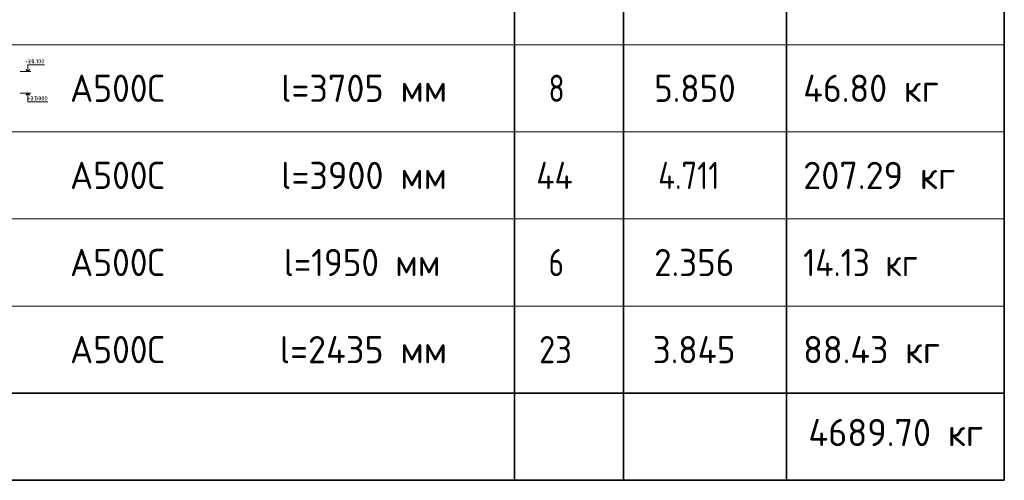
# Model space of a CAD drawing. Header units: metres. Extents: x -38 to 107, y -15 to 21.
# Tile 85 of 167: x 77.37 to 86.42, y -0.33 to 3.9. Entities that reach past the tile are written whole.
import ezdxf

# ---------------------------------------------------------------- set-up
doc = ezdxf.new("R2010")
doc.units = ezdxf.units.M
doc.layers.add('XR$4$Текст_ примечание', color=7, linetype='Continuous', lineweight=13)
doc.styles.add('ISOCPEUR', font='txt')

# ---------------------------------------------------------------- blocks, each defined once
blk = doc.blocks.new('СЛОЖНЫЙ_ОБЪЕКТ_28')
at = {"color": 7, "linetype": 'Continuous', "lineweight": 13, "transparency": 33554687}
blk.add_line((77.4767, 3.2276), (77.3767, 3.2276), dxfattribs=at)
at = {"color": 7, "linetype": 'Continuous', "lineweight": 35, "transparency": 33554687}
blk.add_lwpolyline([(77.4286, 3.2094), (77.4467, 3.2276), (77.4649, 3.2094)], dxfattribs=at)
at = {"color": 7, "linetype": 'Continuous', "lineweight": 13, "transparency": 33554687}
blk.add_lwpolyline([(77.4467, 3.2276), (77.4467, 3.1466), (77.6002, 3.1466)], dxfattribs=at)
blk = doc.blocks.new('СЛОЖНЫЙ_ОБЪЕКТ_29')
at = {"color": 7, "linetype": 'Continuous', "lineweight": 13, "transparency": 33554687}
blk.add_line((77.4767, 3.4276), (77.3767, 3.4276), dxfattribs=at)
at = {"color": 7, "linetype": 'Continuous', "lineweight": 35, "transparency": 33554687}
blk.add_lwpolyline([(77.4286, 3.4457), (77.4467, 3.4276), (77.4649, 3.4457)], dxfattribs=at)
at = {"color": 7, "linetype": 'Continuous', "lineweight": 13, "transparency": 33554687}
blk.add_lwpolyline([(77.4467, 3.4276), (77.4467, 3.4876), (77.6002, 3.4876)], dxfattribs=at)
blk = doc.blocks.new('СЛОЖНЫЙ_ОБЪЕКТ_70')
at = {"color": 7, "linetype": 'Continuous', "lineweight": 13, "transparency": 33554687}
blk.add_line((77.4767, 3.4276), (77.3767, 3.4276), dxfattribs=at)
at = {"color": 7, "linetype": 'Continuous', "lineweight": 35, "transparency": 33554687}
blk.add_lwpolyline([(77.4286, 3.4457), (77.4467, 3.4276), (77.4649, 3.4457)], dxfattribs=at)
at = {"color": 7, "linetype": 'Continuous', "lineweight": 13, "transparency": 33554687}
blk.add_lwpolyline([(77.4467, 3.4276), (77.4467, 3.4876), (77.6002, 3.4876)], dxfattribs=at)
blk = doc.blocks.new('СЛОЖНЫЙ_ОБЪЕКТ_79')
at = {"color": 7, "linetype": 'Continuous', "lineweight": 13, "transparency": 33554687}
blk.add_line((77.4767, 3.2276), (77.3767, 3.2276), dxfattribs=at)
at = {"color": 7, "linetype": 'Continuous', "lineweight": 35, "transparency": 33554687}
blk.add_lwpolyline([(77.4286, 3.2094), (77.4467, 3.2276), (77.4649, 3.2094)], dxfattribs=at)
at = {"color": 7, "linetype": 'Continuous', "lineweight": 13, "transparency": 33554687}
blk.add_lwpolyline([(77.4467, 3.2276), (77.4467, 3.1466), (77.6302, 3.1466)], dxfattribs=at)

msp = doc.modelspace()

# ---------------------------------------------------------------- linework, layer by layer
at = {"layer": 'XR$4$Текст_ примечание', "color": 7, "linetype": 'Continuous', "lineweight": 35, "transparency": 33554687}
for p, q in [((81.9198, 4.4717), (81.9198, 3.6717)), ((82.9198, 4.4717), (82.9198, 3.6717)), ((84.4198, 4.4717), (84.4198, 3.6717)), ((86.4198, 4.4717), (86.4198, 3.6717)), ((81.9198, 3.6717), (81.9198, 2.8717)), ((82.9198, 3.6717), (82.9198, 2.8717)), ((84.4198, 3.6717), (84.4198, 2.8717)), ((86.4198, 3.6717), (86.4198, 2.8717)), ((81.9198, 2.8717), (81.9198, 2.0717)), ((82.9198, 2.8717), (82.9198, 2.0717)), ((84.4198, 2.8717), (84.4198, 2.0717)), ((86.4198, 2.8717), (86.4198, 2.0717)), ((81.9198, 2.0717), (81.9198, 1.2717)), ((82.9198, 2.0717), (82.9198, 1.2717)), ((84.4198, 2.0717), (84.4198, 1.2717)), ((86.4198, 2.0717), (86.4198, 1.2717)), ((81.9198, 1.2717), (81.9198, 0.4717)), ((82.9198, 1.2717), (82.9198, 0.4717)), ((84.4198, 1.2717), (84.4198, 0.4717)), ((86.4198, 1.2717), (86.4198, 0.4717)), ((67.9198, 0.4717), (86.4198, 0.4717)), ((81.9198, 0.4717), (81.9198, -0.3283)), ((82.9198, 0.4717), (82.9198, -0.3283)), ((84.4198, 0.4717), (84.4198, -0.3283)), ((86.4198, -0.3283), (86.4198, 0.4717)), ((67.9198, -0.3283), (86.4198, -0.3283))]:
    msp.add_line(p, q, dxfattribs=at)
at = {"layer": 'XR$4$Текст_ примечание', "color": 7, "linetype": 'Continuous', "lineweight": 13, "transparency": 33554687}
for p, q in [((86.4198, 3.6717), (67.9198, 3.6717)), ((86.4198, 2.8717), (67.9198, 2.8717)), ((86.4198, 2.0717), (67.9198, 2.0717)), ((86.4198, 1.2717), (67.9198, 1.2717)), ((86.4198, 0.4717), (67.9198, 0.4717))]:
    msp.add_line(p, q, dxfattribs=at)

# ---------------------------------------------------------------- block references
at = {"color": 7, "linetype": 'Continuous', "lineweight": 35, "transparency": 33554687}
for name in ['СЛОЖНЫЙ_ОБЪЕКТ_29', 'СЛОЖНЫЙ_ОБЪЕКТ_70', 'СЛОЖНЫЙ_ОБЪЕКТ_28', 'СЛОЖНЫЙ_ОБЪЕКТ_79']:
    msp.add_blockref(name, (0, 0), dxfattribs=at)

# ---------------------------------------------------------------- texts
at = {"color": 7, "linetype": 'Continuous', "lineweight": 13, "transparency": 33554687, "char_height": 0.0375, "attachment_point": 9, "style": 'ISOCPEUR'}
for s, insert, width in [('\\A1;{\\fISOCPEUR|i0|b0;\\H0.037500;\\W1.000000;\\C7;+28.100}\\P', (77.6002, 3.5013), 0.178404), ('\\A1;{\\fISOCPEUR|i0|b0;\\H0.037500;\\W1.000000;\\C7;+4.100}\\P', (77.6002, 3.5013), 0.155671), ('\\A1;{\\fISOCPEUR|i0|b0;\\H0.037500;\\W1.000000;\\C7;+3.900}\\P', (77.6002, 3.1603), 0.160312), ('\\A1;{\\fISOCPEUR|i0|b0;\\H0.037500;\\W1.000000;\\C7;+27.900}\\P', (77.6302, 3.1603), 0.186702)]:
    msp.add_mtext(s, dxfattribs=dict(at, insert=insert, width=width))
at = {"layer": 'XR$4$Текст_ примечание', "color": 7, "linetype": 'Continuous', "lineweight": 35, "transparency": 33554687, "char_height": 0.25, "attachment_point": 7, "style": 'ISOCPEUR'}
for s, insert, width in [('\\W0.95;А500С', (77.8357, 3.1467), 1.042909), ('\\W0.97;l=3705 мм', (79.7748, 3.1467), 1.645081), ('\\W0.78;8', (82.2323, 3.1467), 0.272006), ('\\W0.94;5.850', (83.2023, 3.1467), 0.891676), ('\\W0.96;46.80 кг', (84.5723, 3.1467), 1.419458), ('\\W0.95;А500С', (77.8357, 2.3467), 1.042909), ('\\W0.97;l=3900 мм', (79.7748, 2.3467), 1.645081), ('\\W0.89;44', (82.1198, 2.3467), 0.510874), ('\\W0.82;4.711', (83.2398, 2.3467), 0.802569), ('\\W0.97;207.29 кг', (84.5723, 2.3467), 1.569728), ('\\W0.94;l=1950 мм', (79.7998, 1.5467), 1.591262), ('\\W0.95;А500С', (77.8357, 1.5467), 1.042909), ('\\W0.78;6', (82.2323, 1.5467), 0.272006), ('\\W0.94;2.356', (83.2023, 1.5467), 0.891676), ('\\W0.89;14.13 кг', (84.5723, 1.5467), 1.310503), ('\\W0.95;А500С', (77.8357, 0.7467), 1.042909), ('\\W0.97;l=2435 мм', (79.7623, 0.7467), 1.670194), ('\\W0.87;23', (82.1448, 0.7467), 0.45901), ('\\W0.94;3.845', (83.1898, 0.7467), 0.916955), ('\\W0.96;88.43 кг', (84.5723, 0.7467), 1.419458), ('\\W0.97;4689.70 кг', (84.6194, -0.0142), 1.770129)]:
    msp.add_mtext(s, dxfattribs=dict(at, insert=insert, width=width))

doc.saveas('drawing.dxf')
